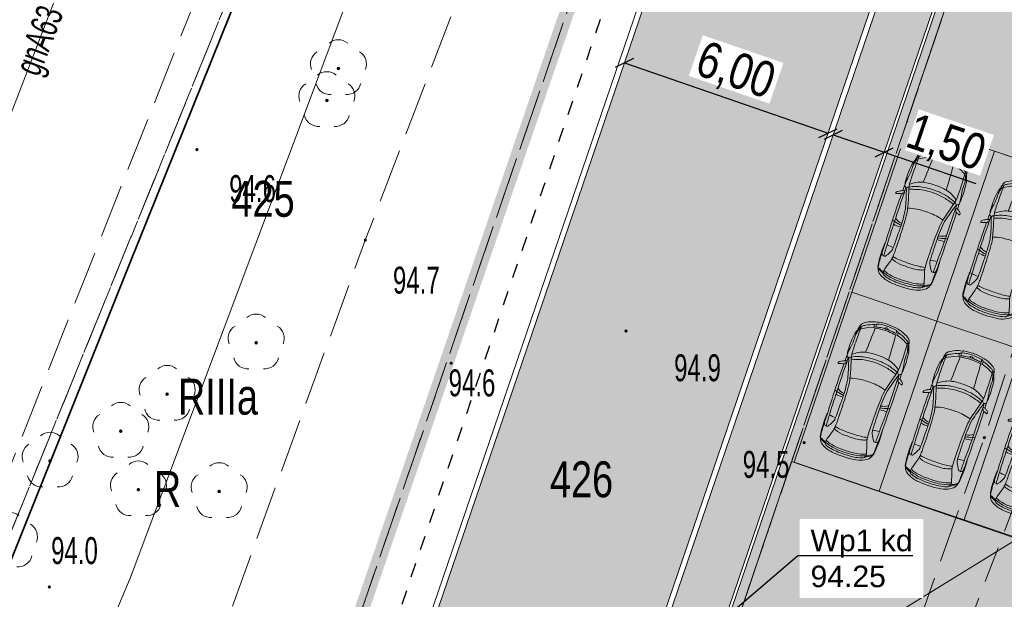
# Model space of a CAD drawing. Header units: metres. Extents: x 6539540 to 6543249, y 5894370 to 5895874.
# Tile 34 of 91: x 6541939 to 6541966, y 5895242 to 5895258. Entities that reach past the tile are written whole.
import ezdxf
from ezdxf import colors
from ezdxf.entities.mleader import LeaderData, LeaderLine
from ezdxf.enums import TextEntityAlignment as Align
from ezdxf.math import Vec2, Vec3

# ---------------------------------------------------------------- set-up
doc = ezdxf.new("R2010")
doc.units = ezdxf.units.M
for name, pattern in [('0.4_0.4', [0.8, 0.4, -0.4]), ('0.5_0.5', [1, 0.5, -0.5]), ('1.0_0.5', [1.5, 1, -0.5]), ('1.5_0.5', [2, 1.5, -0.5]), ('DASHED', [0.75, 0.5, -0.25]), ('egkk-500', [2, 1.5, -0.5]), ('egug-500', [1, 0.5, -0.5])]:
    doc.linetypes.add(name, pattern=pattern)
for name, color, linetype in [('209-oznaczenie konturu klasyfikacyjnego', 7, 'Continuous'), ('210-oznaczenie konturu użytku gruntowego', 7, 'Continuous'), ('211-numer działki ewidencyjnej', 7, 'Continuous'), ('217-kontur klasyfikacyjny', 7, 'Continuous'), ('218-kontur użytku gruntowego', 7, 'Continuous'), ('219-działka ewidencyjna', 7, 'Continuous'), ('_dr_krawężnik wystający 15x30', 214, 'Continuous'), ('drzewo liściaste', 7, 'Continuous'), ('jezdnia', 7, 'Continuous'), ('ogrodzenie trwałe', 7, 'Continuous'), ('pikieta naturalna', 7, 'Continuous'), ('pikieta naturalna-Atr2', 7, 'Continuous'), ('przewód elektroenergetyczny podziemny', 7, 'Continuous'), ('przewód gazowy', 7, 'Continuous'), ('przewód gazowy-Atr1', 7, 'Continuous'), ('przewód kanalizacyjny', 7, 'Continuous'), ('zadrzewienie  zakrzewienie', 7, 'Continuous')]:
    doc.layers.add(name, color=color, linetype=linetype)
for name, color, linetype, lineweight in [('_dr opis', 7, 'Continuous', 25), ('_dr_kreskowanie chodnik', 40, 'Continuous', 5), ('_dr_kreskowanie jezdnia', 253, 'Continuous', 5), ('_dr_obrzeże 8x30', 210, 'Continuous', 30), ('_dr_ścieki kd', 36, 'Continuous', 30), ('A-OZNACZENIA', 7, 'Continuous', 15), ('A-PZT', 4, 'Continuous', 9), ('A-SAMOCHÓD BLOK', 251, 'Continuous', 5), ('IE - SŁUP', 1, 'Continuous', 30)]:
    doc.layers.add(name, color=color, linetype=linetype, lineweight=lineweight)
doc.layers.add('A-ZIELŃ - PROJ -B', color=7, linetype='Continuous', lineweight=13, true_color=0x91c200)
doc.styles.add('DR_Arial', font='arial.ttf', dxfattribs={"width": 0.8})
doc.linetypes.add('902-500', pattern='A,3.75,0,[1,ksztalty.shx,S=0.5,R=0,X=0,Y=0],3.75', length=7.5)
doc.dimstyles.new('DR_PZT', dxfattribs={"dimtxt": 2, "dimasz": 0.8, "dimexe": 0, "dimexo": 0, "dimgap": 0.3, "dimtad": 1, "dimzin": 0, "dimtxsty": 'DR_Arial', "dimblk": 'OBLIQUE', "dimcen": 2.5, "dimse1": 1, "dimse2": 1, "dimclrd": 256, "dimclre": 256, "dimclrt": 256, "dimadec": 0, "dimazin": 0, "dimtfac": 1, "dimtmove": 0, "dimatfit": 3, "dimfxl": 1, "dimtfill": 1, "dimtfillclr": 256, "dimlwd": -1, "dimlwe": -1, "dimarcsym": 0})
pattern_1 = [(50, (314.86225, -51.34885), (0.7172601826, -0.062752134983), [0.075, -0.825]), (355, (314.86225, -51.34885), (-0.13875133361, 0.7521921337), [0.06, -0.66]), (100.45144446, (314.922, -51.3541), (0.578508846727, 0.68943999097), [0.063740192, -0.701142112]), (46.1842, (314.86225, -51.14885), (1.06724133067, -0.16551928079), [0.1125, -1.2375]), (96.63563549, (314.9512, -51.1626), (0.93466194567, 0.97411860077), [0.095610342, -1.05171376]), (351.18416399, (314.8622, -51.1489), (0.93466194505, 0.97411860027), [0.09, -0.990000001]), (21, (314.96225, -51.19885), (0.59690705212, -0.402618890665), [0.075, -0.825]), (326, (314.96225, -51.19885), (0.24331533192, 0.725150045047), [0.06, -0.66]), (71.45144474, (315.012, -51.2324), (0.84022237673, 0.322531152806), [0.06374019, -0.701142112]), (37.5, (314.86225, -51.34885), (0.012159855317, 0.332893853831), [0, -0.652, 0, -0.67, 0, -0.6625]), (7.5, (314.86225, -51.34885), (0.263069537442, 0.394411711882), [0, -0.382, 0, -0.637, 0, -0.2525]), (327.5, (314.63925, -51.34885), (0.5338224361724, -0.022554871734), [0, -0.25, 0, -0.78, 0, -1.035]), (317.5, (314.53925, -51.34885), (0.583186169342, 0.100104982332), [0, -0.325, 0, -0.518, 0, -0.735])]

# ---------------------------------------------------------------- blocks, each defined once
blk = doc.blocks.new('PW01')
at = {"linetype": 'Continuous', "lineweight": 13}
h = blk.add_hatch(color=0, dxfattribs=at)
edge = h.paths.add_edge_path()
edge.add_arc((0, 0), 0.045, 0, 360)
blk = doc.blocks.new('OP021')
at = {"linetype": 'Continuous', "lineweight": 13}
h = blk.add_hatch(color=0, dxfattribs=at)
edge = h.paths.add_edge_path()
edge.add_arc((0, 0), 0.05, 0, 360)
at = {"color": 0, "linetype": 'Continuous', "lineweight": 13}
for centre, start, end in [((0, 0.4), 49.272, 130.728), ((-0.38, 0.124), 121.308, 202.548), ((0.38, 0.124), 337.452, 58.692), ((-0.235, -0.324), 193.221, 274.871), ((0.235, -0.324), 265.129, 346.779)]:
    blk.add_arc(centre, 0.4, start, end, dxfattribs=at)
blk = doc.blocks.new('samochod')
at = {"linetype": 'ByBlock'}
for points in [[(-1.467, 0.861, -0.063774), (-1.471, 0.873, -0.310485), (-1.468, 0.879, -0.207869), (-1.438, 0.884, -0.195671), (-1.38, 0.846)], [(-1.467, 0.861, -0.010692), (-1.435, 0.781)], [(-1.38, 0.846, -0.026137), (-1.337, 0.778)], [(-3.845, 0.403, -0.086767), (-3.744, 0.626)], [(-3.753, 0.478, -0.151008), (-3.718, 0.538, -0.20352), (-3.604, 0.559)], [(-3.744, 0.626, -0.214566), (-3.594, 0.732)], [(-3.742, 0.237, -0.075801), (-3.663, 0.56)], [(-3.711, 0.542, -0.03042), (-3.594, 0.732)], [(-3.589, 0.733, -0.057635), (-3.587, 0.723, -0.143867), (-3.595, 0.694, 0.025995), (-3.663, 0.56)], [(-3.658, 0.414, -0.066429), (-3.604, 0.559)], [(-3.604, 0.559, -0.009121), (-3.274, 0.463)], [(-3.526, 0.76, 0.131207), (-3.594, 0.732, -0.02454), (-3.568, 0.735)], [(-3.568, 0.735, 0.083003), (-3.544, 0.742, -0.085883), (-3.525, 0.747)], [(-3.526, 0.76, -0.024586), (-3.235, 0.782)], [(-3.525, 0.747, -0.01452), (-3.108, 0.768)], [(-3.235, 0.782, -0.020587), (-2.974, 0.782)], [(-3.21, 0.639, -0.148654), (-3.222, 0.656, -0.071376), (-3.227, 0.697, -0.270727), (-3.192, 0.752, -0.055729), (-3.108, 0.768)], [(-2.904, 0.703, -0.001842), (-3.227, 0.697)], [(-3.027, 0.536, -0.023787), (-3.21, 0.639)], [(-3.108, 0.768, -0.000044), (-2.733, 0.774)], [(-2.974, 0.782, -0.059494), (-2.885, 0.772)], [(-2.924, 0.512, -0.014545), (-2.904, 0.703)], [(-2.904, 0.703, -0.00739), (-2.303, 0.719)], [(-2.733, 0.774, -0.007797), (-1.435, 0.781)], [(-2.322, 0.508, -0.040671), (-2.303, 0.719)], [(-1.366, 0.72, -0.000836), (-2.303, 0.719)], [(-2.27, 0.508, -0.074158), (-2.216, 0.719)], [(-2.216, 0.719, -0.072307), (-2.208, 0.782)], [(-2.216, 0.509, -0.136307), (-2.131, 0.719)], [(-1.765, 0.55, -0.048139), (-2.054, 0.517)], [(-1.519, 0.618, -0.029786), (-1.765, 0.55)], [(-1.246, 0.63, -0.014658), (-1.756, 0.488)], [(-1.519, 0.618, -0.011382), (-1.385, 0.659)], [(-1.435, 0.781, -0.010577), (-1.418, 0.755)], [(-1.337, 0.778, -0.150692), (-1.331, 0.745, -0.22621), (-1.344, 0.727, -0.440783), (-1.385, 0.732, 0.032607), (-1.393, 0.742, 0.151689), (-1.405, 0.747, -0.172986), (-1.418, 0.755)], [(-1.251, 0.704, -0.02526), (-1.385, 0.659)], [(-1.356, 0.721, -0.008977), (-1.225, 0.723)], [(-1.337, 0.778, -0.000092), (-1.14, 0.774)], [(-1.2, 0.776, -0.144479), (-1.225, 0.723, -0.158201), (-1.251, 0.704, -0.261552), (-1.184, 0.647)], [(-1.246, 0.63, -0.052229), (-1.108, 0.659)], [(-1.246, 0.63, -0.033776), (-1.158, 0.323)], [(-1.184, 0.647, -0.025435), (-1.092, 0.409)], [(-1.049, 0.789, 0.074273), (-1.111, 0.781, -0.077451), (-1.14, 0.774)], [(-0.866, 0.745, -0.003792), (-1.111, 0.781)], [(-1.108, 0.659, -0.02265), (-0.355, 0.659)], [(-1.108, 0.659, -0.106414), (-0.934, 0.309)], [(-1.049, 0.789, -0.031437), (-0.573, 0.775)], [(-0.622, 0.734, -0.04276), (-0.866, 0.745)], [(-0.622, 0.734, -0.010625), (-0.469, 0.735)], [(-0.573, 0.775, -0.108434), (-0.478, 0.749)], [(-0.567, 0.735, -0.009371), (-0.423, 0.705)], [(-0.427, 0.732, -0.050532), (-0.478, 0.749)], [(-0.469, 0.735, -0.140163), (-0.323, 0.691)], [(-0.423, 0.705, -0.164454), (-0.355, 0.659)], [(-0.157, 0.598, 0.185107), (-0.267, 0.69, 0.035184), (-0.319, 0.705, -0.026619), (-0.37, 0.715)], [(-0.355, 0.659, -0.069164), (-0.199, 0.315)], [(-0.355, 0.659, -0.0034), (-0.293, 0.655)], [(-0.323, 0.691, -0.221012), (-0.293, 0.655, -0.221465), (-0.273, 0.644)], [(-0.273, 0.644, -0.072322), (-0.228, 0.569)], [(-0.228, 0.569, -0.048767), (-0.12, 0.316)], [(-0.157, 0.598, -0.0874), (-0.034, 0.288)], [(-3.881, 0.12, -0.046432), (-3.845, 0.403)], [(-3.815, 0.035, -0.069567), (-3.753, 0.478)], [(-3.697, 0.153, -0.049186), (-3.658, 0.414)], [(-3.303, 0.139, -0.055283), (-3.275, 0.328)], [(-3.275, 0.328, -0.08092), (-3.228, 0.451)], [(-3.162, 0.44, -0.04986), (-3.274, 0.463)], [(-3.191, 0.262, -0.036078), (-3.162, 0.44)], [(-2.022, 0.455, -0.022943), (-3.162, 0.44)], [(-2.924, 0.512, -0.092739), (-3.027, 0.536)], [(-2.322, 0.508, -0.011512), (-2.924, 0.512)], [(-2.054, 0.517, -0.0247), (-2.322, 0.508)], [(-1.756, 0.488, -0.038309), (-2.022, 0.455)], [(-1.756, 0.488, -0.069454), (-1.683, 0.058)], [(-1.158, 0.323, -0.050434), (-1.12, -0.003)], [(-1.092, 0.409, -0.043901), (-1.045, 0.095, -0.044281), (-1.065, -0.34)], [(-0.934, 0.309, -0.003031), (-0.205, 0.276)], [(-0.934, 0.309, -0.045434), (-0.904, -0.007)], [(-0.205, 0.276, -0.097155), (-0.205, 0.307, -0.386555), (-0.19, 0.317)], [(-0.205, 0.276, -0.0578), (-0.189, -0.177)], [(-0.125, 0.317, -0.002729), (-0.19, 0.317)], [(-0.125, 0.317, -0.206416), (-0.113, 0.312, -0.160758), (-0.079, 0.245, 0.264367), (-0.12, 0.268)], [(-0.033, -0.325, -0.030488), (-0.028, -0.303, -0.188814), (-0.021, -0.296, 0.228799), (-0.017, -0.29, 0.088511), (-0.034, 0.288)], [(-3.865, -0.357, -0.047545), (-3.881, 0.12)], [(-3.782, -0.429, -0.045655), (-3.815, 0.035)], [(-3.756, -0.153, -0.03739), (-3.742, 0.237)], [(-3.7, -0.164, -0.025101), (-3.697, 0.153)], [(-3.306, -0.111, -0.023987), (-3.303, 0.139)], [(-3.2, 0.077, -0.027749), (-3.191, 0.262)], [(-3.194, -0.273, -0.015916), (-3.2, 0.077)], [(-1.683, 0.058, -0.028718), (-1.697, -0.294)], [(-0.079, 0.245, -0.056833), (-0.055, -0.104, -0.05748), (-0.081, -0.297, -0.273517), (-0.113, -0.326, -0.102252), (-0.159, -0.327, -0.410268), (-0.167, -0.314)], [(-0.164, 0.257, -0.412403), (-0.155, 0.268, -0.04832), (-0.12, 0.268)], [(-0.154, 0.186, -0.024324), (-0.164, 0.257)], [(-0.154, 0.186, -0.038325), (-0.14, 0.045)], [(-0.104, -0.053, -0.333292), (-0.126, -0.063, -0.187408), (-0.141, -0.045, -0.249949), (-0.134, 0.003, -0.466261), (-0.109, 0.004)], [(-0.142, -0.112, -0.224058), (-0.124, -0.079, 0.248738), (-0.099, -0.025, 0.201797), (-0.113, 0.009, 0.031757), (-0.129, 0.025, -0.205428), (-0.14, 0.045)], [(-3.663, -0.626, -0.085045), (-3.756, -0.153)], [(-3.653, -0.496, -0.061057), (-3.7, -0.164)], [(-3.274, -0.398, -0.05608), (-3.306, -0.111)], [(-3.173, -0.444, -0.054545), (-3.194, -0.273)], [(-1.12, -0.003, -0.064077), (-1.173, -0.458)], [(-0.904, -0.007, -0.058944), (-0.931, -0.366)], [(-0.189, -0.177, -0.005188), (-0.206, -0.329)], [(-0.167, -0.314, -0.015195), (-0.157, -0.255)], [(-0.142, -0.112, -0.049669), (-0.157, -0.255)], [(-3.773, -0.644, -0.097364), (-3.865, -0.357)], [(-3.598, -0.621, -0.028852), (-3.659, -0.626, -0.238579), (-3.731, -0.588, -0.076908), (-3.782, -0.429)], [(-3.605, -0.622, -0.061423), (-3.653, -0.496)], [(-3.404, -0.565, -0.014931), (-3.226, -0.514)], [(-3.226, -0.514, -0.057469), (-3.274, -0.398)], [(-3.226, -0.514, -0.028554), (-3.16, -0.504)], [(-3.173, -0.444, -0.026335), (-3.16, -0.504)], [(-3.067, -0.5, -0.002882), (-3.16, -0.504)], [(-3.067, -0.5, -0.018223), (-2.922, -0.498)], [(-2.922, -0.498, -0.013192), (-2.272, -0.505)], [(-2.272, -0.505, -0.010542), (-1.968, -0.516)], [(-1.968, -0.516, -0.043726), (-1.758, -0.547)], [(-1.697, -0.294, -0.062438), (-1.758, -0.547)], [(-1.758, -0.547, -0.013161), (-1.537, -0.601)], [(-1.065, -0.34, -0.083043), (-1.184, -0.698, -0.115072), (-1.199, -0.727, -0.131027), (-1.254, -0.76)], [(-1.173, -0.458, -0.002822), (-1.224, -0.617)], [(-0.931, -0.366, -0.069646), (-1.006, -0.558)], [(-0.206, -0.329, -0.000499), (-0.931, -0.366)], [(-0.419, -0.755, 0.173892), (-0.355, -0.708), (-0.254, -0.514), (-0.2, -0.376, -0.370172), (-0.207, -0.367, -0.021207), (-0.206, -0.329)], [(-0.033, -0.325, -0.123354), (-0.183, -0.687, -0.112933), (-0.224, -0.724)], [(-0.121, -0.372, -0.040782), (-0.219, -0.604)], [(-0.081, -0.297, -0.157355), (-0.112, -0.366, -0.154019), (-0.131, -0.375, -0.066139), (-0.2, -0.376)], [(-3.648, -0.777, -0.177659), (-3.773, -0.644)], [(-3.596, -0.793, -0.052549), (-3.7, -0.616)], [(-3.603, -0.742, -0.038252), (-3.663, -0.626)], [(-3.528, -0.808, -0.043571), (-3.648, -0.777)], [(-3.526, -0.821, -0.05741), (-3.618, -0.787)], [(-3.603, -0.742, -0.047596), (-3.59, -0.773, -0.161953), (-3.59, -0.795)], [(-3.529, -0.603, -0.043946), (-3.598, -0.621)], [(-3.529, -0.603, -0.000396), (-3.404, -0.565)], [(-3.117, -0.829, -0.023587), (-3.528, -0.808)], [(-3.144, -0.846, -0.036924), (-3.526, -0.821)], [(-3.117, -0.829, -0.073037), (-3.186, -0.816, -0.291727), (-3.226, -0.755, -0.067754), (-3.226, -0.725, -0.181529), (-3.219, -0.709, -0.036293), (-3.186, -0.685)], [(-2.906, -0.766, -0.00651), (-3.226, -0.755)], [(-3.186, -0.685, -0.028446), (-3.044, -0.606)], [(-3.044, -0.606, -0.133615), (-2.922, -0.576)], [(-2.922, -0.576, -0.009387), (-2.446, -0.569)], [(-2.906, -0.766, -0.042618), (-2.922, -0.576)], [(-2.345, -0.776, -0.001728), (-2.906, -0.766)], [(-2.446, -0.569, -0.001961), (-2.272, -0.568)], [(-2.345, -0.776, -0.006523), (-2.22, -0.779)], [(-2.305, -0.777, -0.022039), (-2.323, -0.568)], [(-2.22, -0.779, -0.032124), (-2.272, -0.568)], [(-2.212, -0.568, -0.001167), (-2.272, -0.568)], [(-1.366, -0.776, -0.003753), (-2.22, -0.779)], [(-2.209, -0.84, -0.072991), (-2.22, -0.779)], [(-2.128, -0.779, -0.145618), (-2.212, -0.568)], [(-2.212, -0.568, -0.005063), (-1.954, -0.58)], [(-1.954, -0.58, -0.033301), (-1.787, -0.604)], [(-1.787, -0.604, -0.028148), (-1.313, -0.736)], [(-1.338, -0.658, -0.009379), (-1.537, -0.601)], [(-1.472, -0.982, -0.005559), (-1.463, -0.954, 0.018614), (-1.427, -0.836, -0.351981), (-1.402, -0.806, 0.208805), (-1.387, -0.789, -0.232118), (-1.366, -0.776, -0.401838), (-1.332, -0.802, -0.109), (-1.336, -0.832, -0.027837), (-1.363, -0.893)], [(-1.225, -0.778, -0.018407), (-1.356, -0.777)], [(-1.184, -0.698, -0.016084), (-1.338, -0.658)], [(-1.313, -0.736, -0.081688), (-1.225, -0.778)], [(-1.241, -0.685, -0.04411), (-1.224, -0.617)], [(-1.225, -0.778, -0.16708), (-1.197, -0.83)], [(-1.066, -0.715, -0.041205), (-1.184, -0.698)], [(-1.006, -0.558, -0.026786), (-1.107, -0.712)], [(-0.963, -0.814, -0.045059), (-1.083, -0.826)], [(-0.88, -0.719, -0.008334), (-1.066, -0.715)], [(-0.528, -0.819, -0.047904), (-1.034, -0.845)], [(-0.963, -0.814, -0.043371), (-0.712, -0.785)], [(-0.355, -0.708, -0.009671), (-0.88, -0.719)], [(-0.712, -0.785, -0.009671), (-0.529, -0.787)], [(-0.419, -0.755, -0.022285), (-0.569, -0.786)], [(-0.44, -0.782, -0.026846), (-0.529, -0.787)], [(-0.453, -0.793, -0.048661), (-0.528, -0.819)], [(-0.453, -0.793, -0.046674), (-0.392, -0.771)], [(-0.327, -0.745, -0.075629), (-0.44, -0.782)], [(-0.392, -0.771, -0.012975), (-0.324, -0.759)], [(-0.355, -0.708, 0.046387), (-0.294, -0.706, -0.26176), (-0.327, -0.745)], [(-0.224, -0.724, -0.063708), (-0.324, -0.759)], [(-0.271, -0.692, -0.180579), (-0.294, -0.706)], [(-0.219, -0.604, -0.062284), (-0.271, -0.692)], [(-2.935, -0.841, -0.028742), (-3.144, -0.846)], [(-2.883, -0.829, -0.016497), (-3.117, -0.829)], [(-2.883, -0.829, -0.064683), (-2.935, -0.841)], [(-2.209, -0.84, -0.005136), (-2.883, -0.829)], [(-1.427, -0.836, -0.008124), (-2.209, -0.84)], [(-1.425, -0.988, -0.157143), (-1.448, -0.996, -0.128297), (-1.469, -0.99, -0.435507), (-1.472, -0.982)], [(-1.363, -0.893, -0.042444), (-1.398, -0.953, -0.091819), (-1.425, -0.988)], [(-1.083, -0.826, -0.010573), (-1.336, -0.832)], [(-1.034, -0.845, -0.097298), (-1.144, -0.828)]]:
    blk.add_lwpolyline(points, format="xyb", dxfattribs=at)
blk = doc.blocks.new('deweloper')
at = {"layer": 'A-ZIELŃ - PROJ -B', "true_color": 0x58ba48, "transparency": 33554559}
h = blk.add_hatch(dxfattribs=at)
h.set_pattern_fill('AR-CONC', color=85, scale=0.1)
h.set_pattern_definition(pattern_1)
h.paths.add_polyline_path([(6542264.423, 5895160.279), (6542262.392, 5895161.736), (6542259.477, 5895157.673), (6542261.508, 5895156.216)])
h.paths.add_polyline_path([(6542261.508, 5895156.216), (6542259.477, 5895157.673), (6542256.562, 5895153.611), (6542258.594, 5895152.153)])
h.paths.add_polyline_path([(6542259.477, 5895157.673), (6542257.446, 5895159.131), (6542254.531, 5895155.068), (6542256.562, 5895153.611)])
h.paths.add_polyline_path([(6542262.392, 5895161.736), (6542260.36, 5895163.193), (6542257.446, 5895159.131), (6542259.477, 5895157.673)])
h.paths.add_polyline_path([(6542263.539, 5895154.759), (6542261.508, 5895156.216), (6542258.594, 5895152.153), (6542260.625, 5895150.696)])
h.paths.add_polyline_path([(6542266.454, 5895158.821), (6542264.423, 5895160.279), (6542261.508, 5895156.216), (6542263.539, 5895154.759)])
h.paths.add_polyline_path([(6542265.571, 5895153.301), (6542263.539, 5895154.759), (6542260.625, 5895150.696), (6542262.656, 5895149.239)])
h.paths.add_polyline_path([(6542268.485, 5895157.364), (6542266.454, 5895158.821), (6542263.539, 5895154.759), (6542265.571, 5895153.301)])
h.paths.add_polyline_path([(6542267.602, 5895151.844), (6542265.571, 5895153.301), (6542262.656, 5895149.239), (6542264.687, 5895147.781)])
h.paths.add_polyline_path([(6542270.517, 5895155.907), (6542268.485, 5895157.364), (6542265.571, 5895153.301), (6542267.602, 5895151.844)])
h.paths.add_polyline_path([(6542252.771, 5895144.02), (6542250.739, 5895145.477), (6542247.827, 5895141.413), (6542249.859, 5895139.956)])
h.paths.add_polyline_path([(6542250.739, 5895145.477), (6542248.707, 5895146.933), (6542245.795, 5895142.869), (6542247.827, 5895141.413)])
h.paths.add_polyline_path([(6542255.684, 5895148.085), (6542253.652, 5895149.541), (6542250.739, 5895145.477), (6542252.771, 5895144.02)])
h.paths.add_polyline_path([(6542253.652, 5895149.541), (6542251.62, 5895150.997), (6542248.707, 5895146.933), (6542250.739, 5895145.477)])
h.paths.add_polyline_path([(6542256.835, 5895141.108), (6542254.803, 5895142.564), (6542251.891, 5895138.5), (6542253.923, 5895137.044)])
h.paths.add_polyline_path([(6542254.803, 5895142.564), (6542252.771, 5895144.02), (6542249.859, 5895139.956), (6542251.891, 5895138.5)])
h.paths.add_polyline_path([(6542259.748, 5895145.172), (6542257.716, 5895146.628), (6542254.803, 5895142.564), (6542256.835, 5895141.108)])
h.paths.add_polyline_path([(6542257.716, 5895146.628), (6542255.684, 5895148.085), (6542252.771, 5895144.02), (6542254.803, 5895142.564)])
h.paths.add_polyline_path([(6542260.9, 5895138.195), (6542258.868, 5895139.652), (6542255.955, 5895135.587), (6542257.987, 5895134.131)])
h.paths.add_polyline_path([(6542263.812, 5895142.259), (6542261.78, 5895143.716), (6542258.868, 5895139.652), (6542260.9, 5895138.195)])
h.paths.add_polyline_path([(6542258.868, 5895139.652), (6542256.835, 5895141.108), (6542253.923, 5895137.044), (6542255.955, 5895135.587)])
h.paths.add_polyline_path([(6542261.78, 5895143.716), (6542259.748, 5895145.172), (6542256.835, 5895141.108), (6542258.868, 5895139.652)])
h.paths.add_polyline_path([(6542270.851, 5895169.502), (6542268.483, 5895170.305), (6542266.877, 5895165.57), (6542269.245, 5895164.767)])
h.paths.add_polyline_path([(6542268.483, 5895170.305), (6542266.116, 5895171.108), (6542264.51, 5895166.372), (6542266.877, 5895165.57)])
h.paths.add_polyline_path([(6542272.457, 5895174.237), (6542270.089, 5895175.04), (6542268.483, 5895170.305), (6542270.851, 5895169.502)])
h.paths.add_polyline_path([(6542270.089, 5895175.04), (6542267.722, 5895175.843), (6542266.116, 5895171.108), (6542268.483, 5895170.305)])
h.paths.add_polyline_path([(6542273.218, 5895168.699), (6542270.851, 5895169.502), (6542269.245, 5895164.767), (6542271.613, 5895163.964)])
h.paths.add_polyline_path([(6542274.824, 5895173.434), (6542272.457, 5895174.237), (6542270.851, 5895169.502), (6542273.218, 5895168.699)])
h.paths.add_polyline_path([(6542275.586, 5895167.896), (6542273.218, 5895168.699), (6542271.613, 5895163.964), (6542273.98, 5895163.161)])
h.paths.add_polyline_path([(6542277.192, 5895172.631), (6542274.824, 5895173.434), (6542273.218, 5895168.699), (6542275.586, 5895167.896)])
h.paths.add_polyline_path([(6542276.58, 5895183.398), (6542274.213, 5895184.201), (6542272.607, 5895179.466), (6542274.975, 5895178.663)])
h.paths.add_polyline_path([(6542274.213, 5895184.201), (6542271.845, 5895185.004), (6542270.239, 5895180.269), (6542272.607, 5895179.466)])
h.paths.add_polyline_path([(6542278.186, 5895188.133), (6542275.819, 5895188.936), (6542274.213, 5895184.201), (6542276.58, 5895183.398)])
h.paths.add_polyline_path([(6542275.819, 5895188.936), (6542273.451, 5895189.739), (6542271.845, 5895185.004), (6542274.213, 5895184.201)])
h.paths.add_polyline_path([(6542281.316, 5895181.792), (6542278.948, 5895182.595), (6542277.342, 5895177.86), (6542279.71, 5895177.057)])
h.paths.add_polyline_path([(6542278.948, 5895182.595), (6542276.58, 5895183.398), (6542274.975, 5895178.663), (6542277.342, 5895177.86)])
h.paths.add_polyline_path([(6542282.921, 5895186.527), (6542280.554, 5895187.33), (6542278.948, 5895182.595), (6542281.316, 5895181.792)])
h.paths.add_polyline_path([(6542280.554, 5895187.33), (6542278.186, 5895188.133), (6542276.58, 5895183.398), (6542278.948, 5895182.595)])
h.paths.add_polyline_path([(6542281.398, 5895197.603), (6542279.031, 5895198.406), (6542277.425, 5895193.671), (6542279.792, 5895192.868)])
h.paths.add_polyline_path([(6542279.031, 5895198.406), (6542276.663, 5895199.209), (6542275.057, 5895194.474), (6542277.425, 5895193.671)])
h.paths.add_polyline_path([(6542283.004, 5895202.338), (6542280.637, 5895203.141), (6542279.031, 5895198.406), (6542281.398, 5895197.603)])
h.paths.add_polyline_path([(6542280.637, 5895203.141), (6542278.269, 5895203.944), (6542276.663, 5895199.209), (6542279.031, 5895198.406)])
h.paths.add_polyline_path([(6542286.133, 5895195.997), (6542283.766, 5895196.8), (6542282.16, 5895192.065), (6542284.527, 5895191.262)])
h.paths.add_polyline_path([(6542283.766, 5895196.8), (6542281.398, 5895197.603), (6542279.792, 5895192.868), (6542282.16, 5895192.065)])
h.paths.add_polyline_path([(6542287.739, 5895200.732), (6542285.372, 5895201.535), (6542283.766, 5895196.8), (6542286.133, 5895195.997)])
h.paths.add_polyline_path([(6542285.372, 5895201.535), (6542283.004, 5895202.338), (6542281.398, 5895197.603), (6542283.766, 5895196.8)])
h.paths.add_polyline_path([(6542286.216, 5895211.808), (6542283.848, 5895212.611), (6542282.243, 5895207.876), (6542284.61, 5895207.073)])
h.paths.add_polyline_path([(6542283.848, 5895212.611), (6542281.481, 5895213.414), (6542279.875, 5895208.679), (6542282.243, 5895207.876)])
h.paths.add_polyline_path([(6542287.822, 5895216.543), (6542285.454, 5895217.346), (6542283.848, 5895212.611), (6542286.216, 5895211.808)])
h.paths.add_polyline_path([(6542285.454, 5895217.346), (6542283.087, 5895218.149), (6542281.481, 5895213.414), (6542283.848, 5895212.611)])
h.paths.add_polyline_path([(6542290.951, 5895210.202), (6542288.584, 5895211.005), (6542286.978, 5895206.27), (6542289.345, 5895205.467)])
h.paths.add_polyline_path([(6542292.557, 5895214.937), (6542290.189, 5895215.74), (6542288.584, 5895211.005), (6542290.951, 5895210.202)])
h.paths.add_polyline_path([(6542290.189, 5895215.74), (6542287.822, 5895216.543), (6542286.216, 5895211.808), (6542288.584, 5895211.005)])
h.paths.add_polyline_path([(6542288.584, 5895211.005), (6542286.216, 5895211.808), (6542284.61, 5895207.073), (6542286.978, 5895206.27)])
h.paths.add_polyline_path([(6542291.032, 5895226.014), (6542288.665, 5895226.817), (6542287.059, 5895222.082), (6542289.426, 5895221.279)])
h.paths.add_polyline_path([(6542288.665, 5895226.817), (6542286.297, 5895227.62), (6542284.691, 5895222.885), (6542287.059, 5895222.082)])
h.paths.add_polyline_path([(6542295.767, 5895224.408), (6542293.4, 5895225.211), (6542291.794, 5895220.476), (6542294.161, 5895219.673)])
h.paths.add_polyline_path([(6542293.4, 5895225.211), (6542291.032, 5895226.014), (6542289.426, 5895221.279), (6542291.794, 5895220.476)])
h = blk.add_hatch(dxfattribs=at)
h.set_pattern_fill('AR-CONC', color=85, scale=0.1)
h.set_pattern_definition(pattern_1)
h.paths.add_polyline_path([(6542249.185, 5895130.691), (6542250.456, 5895133.36), (6542242.721, 5895138.926), (6542245.746, 5895142.95), (6542258.643, 5895133.661), (6542264.468, 5895141.789), (6542251.62, 5895150.997), (6542254.537, 5895155.064), (6542266.843, 5895146.235), (6542271.401, 5895155.272), (6542260.366, 5895163.202), (6542263.274, 5895167.258), (6542264.51, 5895166.372), (6542274.962, 5895162.792), (6542278.487, 5895172.192), (6542267.445, 5895175.936), (6542269.512, 5895180.515), (6542280.279, 5895176.843), (6542283.757, 5895186.244), (6542273.379, 5895189.763), (6542274.985, 5895194.498), (6542285.502, 5895190.897), (6542289.026, 5895200.296), (6542278.197, 5895203.968), (6542279.803, 5895208.703), (6542290.766, 5895204.934), (6542294.296, 5895214.347), (6542283.015, 5895218.174), (6542284.621, 5895222.909), (6542300.79, 5895217.425), (6542278.72, 5895158.571), (6542261.256, 5895124.602)])
at = {"layer": 'A-OZNACZENIA', "color": 13, "linetype": 'DASHED', "ltscale": 5, "true_color": 0xd26260, "const_width": 0.5}
blk.add_lwpolyline([(6542230.162, 5895034.481), (6542187.282, 5895056.111), (6542196.632, 5895073.611), (6542199.892, 5895079.701), (6542216.522, 5895108.481), (6542236.732, 5895130.961), (6542248.032, 5895145.991), (6542263.992, 5895168.261), (6542272.432, 5895186.971), (6542286.222, 5895227.631), (6542304.992, 5895224.671), (6542242.172, 5895065.021)], close=True, dxfattribs=at)
at = {"layer": 'A-PZT'}
blk.add_lwpolyline([(6542271.401, 5895155.272), (6542260.366, 5895163.202), (6542263.274, 5895167.258), (6542264.51, 5895166.372), (6542274.962, 5895162.792), (6542278.487, 5895172.192), (6542267.445, 5895175.936), (6542269.512, 5895180.515), (6542280.279, 5895176.843), (6542283.757, 5895186.244), (6542273.379, 5895189.763), (6542274.985, 5895194.498), (6542285.502, 5895190.897), (6542289.026, 5895200.296), (6542278.197, 5895203.968), (6542279.803, 5895208.703), (6542290.766, 5895204.934), (6542294.296, 5895214.347), (6542283.015, 5895218.174), (6542284.621, 5895222.909), (6542300.79, 5895217.425), (6542278.72, 5895158.571)], dxfattribs=at)
for points in [[(6542280.637, 5895203.141), (6542278.269, 5895203.944), (6542276.663, 5895199.209), (6542279.031, 5895198.406)], [(6542283.004, 5895202.338), (6542280.637, 5895203.141), (6542279.031, 5895198.406), (6542281.398, 5895197.603)], [(6542279.031, 5895198.406), (6542276.663, 5895199.209), (6542275.057, 5895194.474), (6542277.425, 5895193.671)], [(6542281.398, 5895197.603), (6542279.031, 5895198.406), (6542277.425, 5895193.671), (6542279.792, 5895192.868)], [(6542283.766, 5895196.8), (6542281.398, 5895197.603), (6542279.792, 5895192.868), (6542282.16, 5895192.065)]]:
    blk.add_lwpolyline(points, close=True, dxfattribs=at)
at = {"layer": 'A-SAMOCHÓD BLOK', "xscale": -1, "rotation": 251.3499597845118}
for p in [(6542279.296, 5895203.038), (6542281.661, 5895202.236), (6542277.69, 5895198.303), (6542280.057, 5895197.5), (6542282.425, 5895196.697)]:
    blk.add_blockref('samochod', p, dxfattribs=at)
blk = doc.blocks.new('_OBLIQUE')
at = {"color": 0, "linetype": 'ByBlock'}
blk.add_line((-0.5, -0.5), (0.5, 0.5), dxfattribs=at)
blk = doc.blocks.new('*D157')
at = {"layer": '_dr opis', "transparency": 16777216}
blk.add_line((6541955.466, 5895256.943), (6541961.138, 5895254.988), dxfattribs=at)
at = {"layer": 'Defpoints', "color": 0, "transparency": 16777216}
for p in [(6541955.466, 5895256.943, 94.63), (6541961.138, 5895254.988, 95.079), (6541961.138, 5895254.988)]:
    blk.add_point(p, dxfattribs=at)
at = {"layer": '_dr opis', "transparency": 16777216, "xscale": 0.4, "yscale": 0.4, "zscale": 0.4}
for p, rotation in [((6541955.466, 5895256.943), 160.9873514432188), ((6541961.138, 5895254.988), 340.9873514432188)]:
    blk.add_blockref('_OBLIQUE', p, dxfattribs=dict(at, rotation=rotation))
at = {"layer": '_dr opis', "transparency": 16777216, "insert": (6541958.546, 5895256.675), "char_height": 1, "attachment_point": 5, "rotation": 340.9874, "style": 'DR_Arial', "bg_fill": 3, "box_fill_scale": 1.1, "bg_fill_color": 256, "bg_fill_true_color": 13158600, "bg_fill_transparency": 0}
blk.add_mtext('6,00', dxfattribs=at)
blk = doc.blocks.new('*D158')
at = {"layer": '_dr opis', "transparency": 16777216}
for p, q in [((6541961.28, 5895254.94), (6541962.699, 5895254.455)), ((6541962.699, 5895254.455), (6541965.255, 5895253.583))]:
    blk.add_line(p, q, dxfattribs=at)
at = {"layer": 'Defpoints', "color": 0, "transparency": 16777216}
for p in [(6541961.28, 5895254.94), (6541962.699, 5895254.455), (6541962.699, 5895254.455)]:
    blk.add_point(p, dxfattribs=at)
at = {"layer": '_dr opis', "transparency": 16777216, "xscale": 0.4, "yscale": 0.4, "zscale": 0.4}
for p, rotation in [((6541961.28, 5895254.94), 161.1605056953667), ((6541962.699, 5895254.455), 341.1605056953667)]:
    blk.add_blockref('_OBLIQUE', p, dxfattribs=dict(at, rotation=rotation))
at = {"layer": '_dr opis', "transparency": 16777216, "insert": (6541964.409, 5895254.666), "char_height": 1, "attachment_point": 5, "rotation": 341.1605, "style": 'DR_Arial', "bg_fill": 3, "box_fill_scale": 1.1, "bg_fill_color": 256, "bg_fill_true_color": 13158600, "bg_fill_transparency": 0}
blk.add_mtext('1,50', dxfattribs=at)

msp = doc.modelspace()

# ---------------------------------------------------------------- hatches: boundary and pattern name
at = {"layer": '_dr_kreskowanie chodnik'}
h = msp.add_hatch(color=256, dxfattribs=at)
h.dxf.hatch_style = 1
edge = h.paths.add_edge_path()
edge.add_line((6541939.597, 5895207.044), (6541939.276, 5895209.141))
edge.add_line((6541939.276, 5895209.141), (6541942.462, 5895213.479))
edge.add_arc((6541879.475, 5895259.738), 78.15, 323.70553, 335.6555)
edge.add_line((6541950.676, 5895227.523), (6541955.757, 5895238.754))
edge.add_line((6541955.757, 5895238.754), (6541965.819, 5895268.244))
edge.add_line((6541965.819, 5895268.244), (6541967.723, 5895269.18))
edge.add_line((6541967.723, 5895269.18), (6541957.154, 5895238.202))
edge.add_line((6541957.154, 5895238.202), (6541952.042, 5895226.905))
edge.add_arc((6541879.475, 5895259.738), 79.65, 323.70553, 335.6555, ccw=False)
edge.add_line((6541943.671, 5895212.591), (6541939.597, 5895207.044))
at = {"layer": '_dr_kreskowanie jezdnia'}
h = msp.add_hatch(color=256, dxfattribs=at)
h.dxf.hatch_style = 1
edge = h.paths.add_edge_path()
edge.add_line((6541850.359, 5895085.482), (6541854.358, 5895091.43))
edge.add_line((6541854.358, 5895091.43), (6541889.068, 5895154.7))
edge.add_arc((6541957.453, 5895117.184), 78, 138.01071, 151.25096, ccw=False)
edge.add_line((6541899.478, 5895169.366), (6541915.54, 5895187.211))
edge.add_line((6541915.54, 5895187.211), (6541937.506, 5895217.119))
edge.add_arc((6541879.475, 5895259.738), 72, 323.70553, 335.6555)
edge.add_line((6541945.073, 5895230.058), (6541950.032, 5895241.02))
edge.add_line((6541950.032, 5895241.02), (6541963.489, 5895280.46))
edge.add_line((6541963.489, 5895280.46), (6541963.995, 5895284.052))
edge.add_arc((6541956.073, 5895285.167), 8, 351.9852, 440.8524)
edge.add_line((6541957.345, 5895293.065), (6541979.003, 5895290.047))
edge.add_arc((6541977.862, 5895282.129), 8, 81.8036, 171.9852)
edge.add_line((6541969.94, 5895283.244), (6541969.351, 5895279.06))
edge.add_line((6541969.351, 5895279.06), (6541955.618, 5895238.81))
edge.add_line((6541955.618, 5895238.81), (6541950.539, 5895227.585))
edge.add_arc((6541879.475, 5895259.738), 78, 323.70553, 335.6555, ccw=False)
edge.add_line((6541942.341, 5895213.567), (6541920.2, 5895183.419))
edge.add_line((6541920.2, 5895183.419), (6541903.938, 5895165.352))
edge.add_arc((6541957.453, 5895117.184), 72, 138.01071, 151.25096)
edge.add_line((6541894.328, 5895151.814), (6541859.488, 5895088.307))
edge.add_line((6541859.488, 5895088.307), (6541855.339, 5895082.134))
edge.add_line((6541855.339, 5895082.134), (6541850.359, 5895085.482))

# ---------------------------------------------------------------- linework, layer by layer
at = {"layer": '217-kontur klasyfikacyjny', "color": 92, "linetype": 'egkk-500', "lineweight": 18, "flags": 128}
for points in [[(6541953.79, 5895281.76), (6541935.31, 5895236.33)], [(6541948.08, 5895241.51), (6541961.48, 5895280.54)], [(6541971.36, 5895278.98), (6541957.57, 5895238.32)]]:
    msp.add_lwpolyline(points, dxfattribs=at)
at = {"layer": '218-kontur użytku gruntowego', "color": 3, "linetype": 'egug-500', "lineweight": 18, "flags": 128}
for points in [[(6541935.31, 5895236.33), (6541953.79, 5895281.76)], [(6541953.79, 5895281.76), (6541935.31, 5895236.33)], [(6541961.48, 5895280.54), (6541948.08, 5895241.51)], [(6541948.08, 5895241.51), (6541961.48, 5895280.54)], [(6541957.57, 5895238.32), (6541971.36, 5895278.98)], [(6541971.36, 5895278.98), (6541957.57, 5895238.32)]]:
    msp.add_lwpolyline(points, dxfattribs=at)
at = {"layer": '_dr_krawężnik wystający 15x30', "lineweight": 5, "flags": 128}
for points in [[(6541959.225, 5895268.428), (6541949.893, 5895241.076), (6541944.936, 5895230.12, -0.052189), (6541937.385, 5895217.208), (6541915.424, 5895187.306), (6541899.367, 5895169.466, 0.057836), (6541888.937, 5895154.772), (6541854.23, 5895091.508), (6541854.23, 5895091.508), (6541850.235, 5895085.565)], [(6541939.209, 5895209.049), (6541942.462, 5895213.479, 0.052189), (6541950.676, 5895227.523), (6541955.757, 5895238.754), (6541965.856, 5895268.351)], [(6541939.177, 5895209.259), (6541942.341, 5895213.567, 0.052189), (6541950.539, 5895227.585), (6541955.618, 5895238.81), (6541965.665, 5895268.258)]]:
    msp.add_lwpolyline(points, format="xyb", dxfattribs=at)
at = {"layer": '_dr_obrzeże 8x30', "lineweight": 5, "flags": 128}
for points in [[(6541939.597, 5895207.044), (6541943.671, 5895212.591, 0.052189), (6541952.042, 5895226.905), (6541957.154, 5895238.202), (6541967.723, 5895269.18)], [(6541939.615, 5895206.932), (6541943.736, 5895212.543, 0.052189), (6541952.115, 5895226.872), (6541957.228, 5895238.172), (6541967.825, 5895269.229)]]:
    msp.add_lwpolyline(points, format="xyb", dxfattribs=at)
at = {"layer": 'jezdnia', "color": 7, "linetype": '1.5_0.5', "lineweight": 18, "flags": 128}
for points in [[(6541941.7, 5895196.39), (6541946.99, 5895204.99), (6541954.09, 5895217.95), (6541960.34, 5895231.97), (6541965.49, 5895246.51), (6541971.47, 5895264.51), (6541973.11, 5895273.45), (6541969.44, 5895275.93), (6541968.88, 5895285.22), (6541962.92, 5895286.09), (6541960.32, 5895278.87), (6541954.54, 5895268.45), (6541948.25, 5895252.01), (6541942.76, 5895236.9), (6541936.16, 5895222.71), (6541930.85, 5895211.5), (6541925.19, 5895196.86), (6541922.88, 5895185.66), (6541914.28, 5895171.87), (6541903.6, 5895156.34), (6541893.61, 5895142.57), (6541887.64, 5895128.97), (6541880.47, 5895113.27), (6541878.16, 5895092.32), (6541876.17, 5895082.76), (6541879.54, 5895081.64), (6541883.37, 5895096.26), (6541887.12, 5895110.44), (6541892.18, 5895127.43), (6541897.91, 5895140.01), (6541906.24, 5895154.73), (6541916.46, 5895170.13), (6541926.26, 5895183.96), (6541937.76, 5895198.07)], [(6541933.29, 5895231.48), (6541937.02, 5895242.32), (6541940.41, 5895250.88), (6541949.67, 5895274.2), (6541944.8, 5895276.03), (6541942.72, 5895270.7), (6541934.92, 5895251.13), (6541931.56, 5895242.55), (6541928.01, 5895234.02), (6541927.82, 5895233.61), (6541924.79, 5895225.23), (6541920.25, 5895214.33), (6541915.58, 5895204.67), (6541911.42, 5895196.61), (6541909.1, 5895192.79), (6541912.72, 5895189.02), (6541916.38, 5895195.12), (6541920.5, 5895202.81), (6541925.11, 5895212.5)]]:
    msp.add_lwpolyline(points, close=True, dxfattribs=at)
at = {"layer": 'ogrodzenie trwałe', "color": 7, "linetype": '902-500', "lineweight": 35, "flags": 128}
for points in [[(6541950.75, 5895273.86), (6541941.69, 5895251.37)], [(6541901.48, 5895171.14), (6541909.9, 5895182.11), (6541917.22, 5895194.42), (6541925.91, 5895212.2), (6541932.32, 5895227.63), (6541933.7, 5895231.41), (6541941.69, 5895251.37)]]:
    msp.add_lwpolyline(points, dxfattribs=at)
at = {"layer": 'przewód elektroenergetyczny podziemny', "color": 1, "linetype": 'Continuous', "lineweight": 18, "flags": 128}
msp.add_lwpolyline([(6541866.536, 5895156.059), (6541881.79, 5895146.18), (6541888, 5895145.65), (6541889.2, 5895146.27), (6541920.41, 5895192.72), (6541934.77, 5895226.14), (6541941.7, 5895242.6), (6541959.2, 5895289.2), (6541961.49, 5895290.96), (6541993.406, 5895286.278)], dxfattribs=at)
at = {"layer": 'przewód gazowy', "color": 52, "linetype": 'Continuous', "lineweight": 18, "flags": 128}
msp.add_lwpolyline([(6541865.812, 5895154.857), (6541880.72, 5895158.13), (6541887.97, 5895163.68), (6541897.75, 5895173.67), (6541904.11, 5895182.14), (6541911.1, 5895193.03), (6541916.86, 5895203.24), (6541923.46, 5895217.78), (6541936.92, 5895251.76), (6541948.9, 5895282.85), (6541941.32, 5895289.4), (6541940.97, 5895290.83)], dxfattribs=at)
at = {"layer": 'przewód kanalizacyjny', "color": 34, "linetype": 'Continuous', "lineweight": 18, "flags": 128}
for points in [[(6541818.11, 5894980.6), (6541833.21, 5894991.33), (6541836.24, 5894993.24), (6541888.99, 5895079.71), (6541889.22, 5895080.09), (6541889.44, 5895080.47), (6541919.15, 5895131.69), (6541919.37, 5895132.07), (6541919.51, 5895132.49), (6541954.28, 5895235.9), (6541954.43, 5895236.32), (6541954.82, 5895236.55), (6542023.08, 5895278.6), (6542023.47, 5895278.83), (6542023.71, 5895279.95), (6542026.8, 5895293.99), (6542026.88, 5895294.38)], [(6541928.063, 5895157.928), (6541954.28, 5895235.9), (6541954.43, 5895236.32), (6541954.82, 5895236.55), (6541981.059, 5895252.714)]]:
    msp.add_lwpolyline(points, dxfattribs=at)
at = {"layer": 'zadrzewienie  zakrzewienie', "color": 7, "linetype": '1.0_0.5', "lineweight": 18, "flags": 128}
msp.add_lwpolyline([(6541983.29, 5895281.84), (6541958.91, 5895218.05), (6541946.71, 5895189), (6541942.74, 5895178.74), (6541941.39, 5895176.82), (6541941.01, 5895176.29), (6541937.47, 5895171.27), (6541944.74, 5895189.8), (6541956.29, 5895218.21), (6541980.66, 5895282.38)], close=True, dxfattribs=at)

# ---------------------------------------------------------------- block references
msp.add_blockref('deweloper', (-314.862, 51.349))
at = {"layer": 'drzewo liściaste', "color": 94, "linetype": 'Continuous', "lineweight": 18}
for p in [(6541947.5, 5895256.79), (6541947.18, 5895255.9), (6541945.21, 5895249.15), (6541942.73, 5895247.72), (6541941.44, 5895246.69), (6541939.47, 5895245.86), (6541941.93, 5895245.06), (6541944.18, 5895245.01), (6541938.34, 5895243.63)]:
    msp.add_blockref('OP021', p, dxfattribs=at)
at = {"layer": 'pikieta naturalna', "color": 7, "linetype": 'Continuous', "lineweight": 13}
for p in [(6541943.56, 5895254.53), (6541948.25, 5895252.01), (6541955.51, 5895249.48), (6541950.64, 5895248.58), (6541960.47, 5895246.37), (6541965.49, 5895246.51), (6541939.45, 5895242.35)]:
    msp.add_blockref('PW01', p, dxfattribs=at)

# ---------------------------------------------------------------- texts
at = {"layer": '209-oznaczenie konturu klasyfikacyjnego', "color": 3, "linetype": 'Continuous', "lineweight": 18, "width": 0.79}
msp.add_text('RIIIa', height=1, dxfattribs=at).set_placement((6541943.03, 5895247.15))
at = {"layer": '210-oznaczenie konturu użytku gruntowego', "color": 3, "linetype": 'Continuous', "lineweight": 18, "width": 0.79}
msp.add_text('R', height=1, dxfattribs=at).set_placement((6541942.36, 5895244.58))
at = {"layer": '211-numer działki ewidencyjnej', "color": 7, "linetype": 'Continuous', "lineweight": 18, "width": 0.79}
for s, p in [('425', (6541944.52, 5895252.66)), ('426', (6541953.39, 5895244.85))]:
    msp.add_text(s, height=1, dxfattribs=at).set_placement(p)
at = {"layer": 'pikieta naturalna-Atr2', "color": 7, "width": 0.667}
for s, p in [('94.6', (6541944.46, 5895253.07, 94.6)), ('94.7', (6541949.02, 5895250.52, 94.7)), ('94.9', (6541956.85, 5895248.08, 94.9)), ('94.6', (6541950.57, 5895247.66, 94.6)), ('94.5', (6541958.76, 5895245.39, 94.5)), ('94.0', (6541939.5, 5895242.99, 94))]:
    msp.add_text(s, height=0.75, dxfattribs=at).set_placement(p)
at = {"layer": 'przewód gazowy-Atr1', "color": 40, "width": 0.667}
msp.add_text('gnA63', height=0.75, rotation=68.927, dxfattribs=at).set_placement((6541938.81, 5895256.67), align=Align.MIDDLE_LEFT)

# ---------------------------------------------------------------- next in the draw order: dimensions: what is measured, and where the dimension line sits
at = {"layer": '_dr opis'}
dim = msp.add_aligned_dim(p1=(6541955.466, 5895256.943, 94.63), p2=(6541961.138, 5895254.988, 95.079), distance=0, dimstyle='DR_PZT', override={"dimscale": 0.5}, dxfattribs=at)
dim.commit()
dim.dimension.update_dxf_attribs({"geometry": '*D157', "text_midpoint": (6541958.546, 5895256.675)})

# ---------------------------------------------------------------- next in the draw order: leaders
at = {"layer": '_dr_ścieki kd', "lineweight": 5}
ml = msp.add_multileader_mtext('Standard', dxfattribs=at)
ml.set_content('{\\fArial|b0|i0|c238|p34;Wp1 kd\\P94.25}', color=256)
ml.set_leader_properties()
ml.build(insert=Vec2(0, 0))
ml.multileader.update_dxf_attribs({"text_left_attachment_type": 6, "text_right_attachment_type": 6, "dogleg_length": 0.36, "arrow_head_size": 0.6, "scale": 0.15})
ctx = ml.context
ctx.base_point, ctx.scale, ctx.char_height, ctx.arrow_head_size, ctx.landing_gap_size, ctx.plane_origin = Vec3(6541960.349, 5895243.226), 0.15, 0.6, 0.6, 0.3, Vec3(6541953.01, 5895235.118)
ctx.left_attachment, ctx.right_attachment = 6, 6
notes = []
notes.append((ctx, [(1, (1, 1, 0), (6541960.295, 5895243.226), (1, 0), 0.054, [(0, [(6541955.551, 5895239.178)], 0, [])])]))
ctx.mtext.insert, ctx.mtext.flow_direction = Vec3(6541960.649, 5895243.946), 5
ctx.mtext.has_bg_fill, ctx.mtext.bg_color, ctx.mtext.bg_scale_factor, ctx.mtext.bg_transparency, ctx.mtext.use_window_bg_color = 1, -1027028792, 1.5, 0, 1
for ctx, leaders in notes:
    for number, flags, end, landing, length, lines in leaders:
        leader = LeaderData()
        leader.index, (leader.has_last_leader_line, leader.has_dogleg_vector, leader.attachment_direction) = number, flags
        leader.last_leader_point, leader.dogleg_vector, leader.dogleg_length = Vec3(end), Vec3(landing), length
        for number, points, colour, breaks in lines:
            line = LeaderLine()
            line.index, line.vertices, line.color, line.breaks = number, Vec3.list(points), colors.encode_raw_color(colour), breaks
            leader.lines.append(line)
        ctx.leaders.append(leader)

# ---------------------------------------------------------------- next in the draw order: linework, layer by layer
at = {"layer": '_dr_krawężnik wystający 15x30', "lineweight": 5, "flags": 128}
msp.add_lwpolyline([(6541958.975, 5895267.23), (6541950.032, 5895241.02), (6541945.073, 5895230.058, -0.052189), (6541937.506, 5895217.119), (6541915.54, 5895187.211), (6541899.478, 5895169.366, 0.057836), (6541889.068, 5895154.7), (6541854.358, 5895091.43), (6541850.359, 5895085.482)], format="xyb", dxfattribs=at)
at = {"layer": 'IE - SŁUP', "linetype": '0.4_0.4', "elevation": 86.721, "flags": 128}
msp.add_lwpolyline([(6541844.862, 5895027.715), (6541850.479, 5895047.499), (6541855.716, 5895066.345), (6541860.078, 5895081.68), (6541851.522, 5895089.058), (6541866.219, 5895115.237), (6541880.635, 5895141.622), (6541891.902, 5895161.39), (6541896.419, 5895167.365), (6541916.238, 5895189.875), (6541933.994, 5895214.022), (6541940.817, 5895223.302), (6541948.68, 5895240.126), (6541958.325, 5895268.551)], dxfattribs=at)

# ---------------------------------------------------------------- next in the draw order: dimensions: what is measured, and where the dimension line sits
at = {"layer": '_dr opis'}
dim = msp.add_aligned_dim(p1=(6541961.28, 5895254.94), p2=(6541962.699, 5895254.455), distance=0, dimstyle='DR_PZT', override={"dimscale": 0.5}, dxfattribs=at)
dim.commit()
dim.dimension.update_dxf_attribs({"geometry": '*D158', "text_midpoint": (6541964.409, 5895254.666)})

# ---------------------------------------------------------------- next in the draw order: linework, layer by layer
at = {"layer": '219-działka ewidencyjna', "color": 84, "linetype": '0.5_0.5', "lineweight": 18, "const_width": 0.4, "flags": 128}
for points in [[(6541948.08, 5895241.51), (6541961.48, 5895280.54)], [(6541957.57, 5895238.32), (6541971.36, 5895278.98)]]:
    msp.add_lwpolyline(points, dxfattribs=at)

doc.saveas('drawing.dxf')
